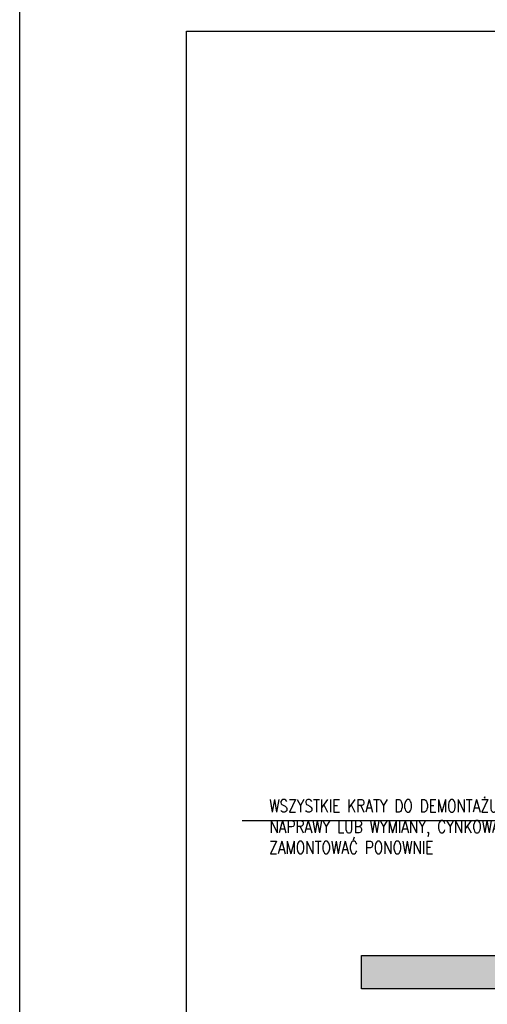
# Model space of a CAD drawing. Header units: millimetres. Extents: x 50026 to 146998, y 1038179 to 1573505.
# Tile 97 of 122: x 50026 to 50906, y 1051603 to 1053457. Entities that reach past the tile are written whole.
import ezdxf

# ---------------------------------------------------------------- set-up
doc = ezdxf.new("R2010")
doc.units = ezdxf.units.MM
doc.header["$LTSCALE"] = 0.025
for name, color, linetype in [('2D-WYMIARY', 2, 'Continuous'), ('NAPISY', 2, 'Continuous'), ('ściany', 5, 'Continuous')]:
    doc.layers.add(name, color=color, linetype=linetype)
doc.styles.add('KS', font='romans.shx', dxfattribs={"width": 0.8, "height": 17.5})

msp = doc.modelspace()

# ---------------------------------------------------------------- hatches: boundary and pattern name
at = {"layer": 'ściany'}
h = msp.add_hatch(color=5, dxfattribs=at)
h.dxf.hatch_style = 1
h.paths.add_polyline_path([(50669.16448, 1051694.48824), (53545.56665, 1051694.48824), (53545.56665, 1051631.84428), (50669.16448, 1051631.84428)])

# ---------------------------------------------------------------- linework, layer by layer
at = {"layer": '2D-WYMIARY', "color": 2}
for points in [[(50025.62556, 1053478.9331), (54225.62556, 1053478.9331), (54225.62556, 1050508.9331), (50025.62556, 1050508.9331)], [(50339.59173, 1053435.95273), (54182.6452, 1053435.95273), (54182.6452, 1050551.91346), (50339.59173, 1050551.91346)]]:
    msp.add_lwpolyline(points, close=True, dxfattribs=at)
at = {"layer": 'NAPISY', "linetype": 'Continuous', "ltscale": 0.2}
msp.add_line((50444.17174, 1051948.74393), (52053.16605, 1051948.74393), dxfattribs=at)
at = {"layer": 'ściany', "color": 2}
msp.add_lwpolyline([(50669.16448, 1051694.48824), (53545.56665, 1051694.48824), (53545.56665, 1051631.84428), (50669.16448, 1051631.84428)], close=True, dxfattribs=at)

# ---------------------------------------------------------------- texts
at = {"layer": 'NAPISY', "linetype": 'Continuous', "ltscale": 0.2, "insert": (50495.49691, 1051988.14349), "char_height": 23.52, "width": 897.1613802, "attachment_point": 1, "style": 'KS'}
msp.add_mtext('WSZYSTKIE KRATY DO DEMONTAŻU \\PNAPRAWY LUB WYMIANY, CYNKOWANIA I MALOWANIA.\\PZAMONTOWAĆ PONOWNIE', dxfattribs=at)

doc.saveas('drawing.dxf')
